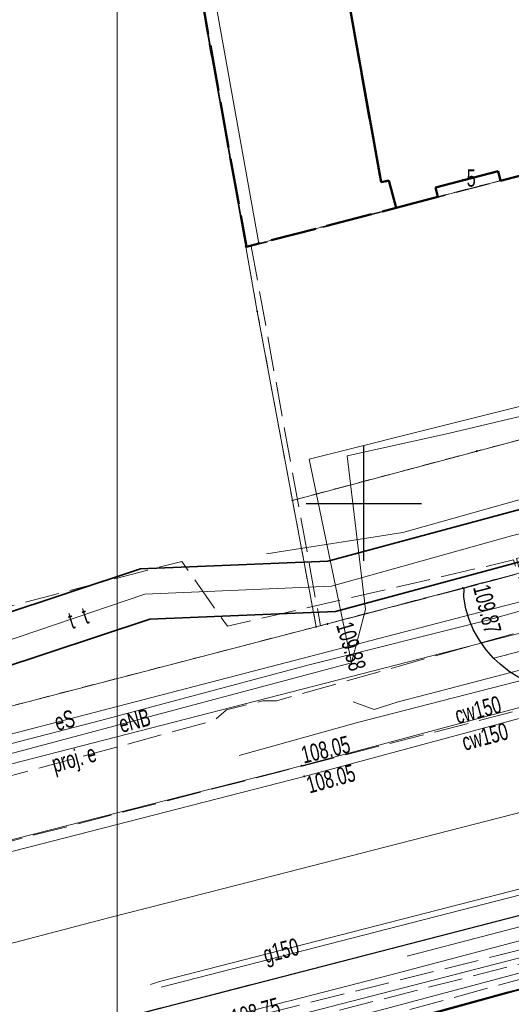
# Model space of a CAD drawing. Header units: metres. Extents: x 0 to 8432273, y 0 to 5705512.
# Tile 8 of 32: x 8403844 to 8403865, y 5705070 to 5705112. Entities that reach past the tile are written whole.
import ezdxf
from ezdxf import colors
from ezdxf.entities.mleader import LeaderData, LeaderLine
from ezdxf.enums import TextEntityAlignment as Align
from ezdxf.math import Vec2, Vec3

# ---------------------------------------------------------------- set-up
doc = ezdxf.new("R2010")
doc.units = ezdxf.units.M
doc.header["$MEASUREMENT"] = 0
for name, pattern in [('1.0_0.5', [1.5, 1, -0.5]), ('1.5_0.5', [2, 1.5, -0.5]), ('2.0_0.5', [2.5, 2, -0.5]), ('219-500', [0]), ('egbp-500', [1.5, 1, -0.5]), ('egug-500', [1, 0.5, -0.5])]:
    doc.linetypes.add(name, pattern=pattern)
doc.layers.get('0').update_dxf_attribs({"color": 250, "linetype": 'CONTINUOUS', "lineweight": 100})
for name, color, linetype in [('203-punkt graniczny', 7, 'CONTINUOUS'), ('218-kontur użytku gruntowego', 7, 'CONTINUOUS'), ('219-działka ewidencyjna', 7, 'CONTINUOUS'), ('310-podpora', 7, 'CONTINUOUS'), ('312-budynek ewidencyjny', 7, 'CONTINUOUS'), ('blok - kondygnacja podziemna', 7, 'CONTINUOUS'), ('blok - kondygnacja podziemna-Atr178', 7, 'CONTINUOUS'), ('blok - nawis', 7, 'CONTINUOUS'), ('chodnik', 7, 'CONTINUOUS'), ('jezdnia', 7, 'CONTINUOUS'), ('krawężnik', 7, 'CONTINUOUS'), ('obudowa ochronna przewodu', 7, 'CONTINUOUS'), ('pikieta sztuczna', 7, 'CONTINUOUS'), ('pikieta sztuczna-Atr2', 7, 'CONTINUOUS'), ('przewód ciepłowniczy', 7, 'CONTINUOUS'), ('przewód ciepłowniczy-Atr1', 7, 'CONTINUOUS'), ('przewód elektroenergetyczny podziemny', 7, 'CONTINUOUS'), ('przewód elektroenergetyczny podziemny - ob. projektowany', 7, 'CONTINUOUS'), ('przewód elektroenergetyczny podziemny - ob. projektowany-Atr1', 7, 'CONTINUOUS'), ('przewód elektroenergetyczny podziemny-Atr1', 7, 'CONTINUOUS'), ('przewód gazowy', 7, 'CONTINUOUS'), ('przewód gazowy-Atr1', 7, 'CONTINUOUS'), ('przewód kanalizacyjny', 7, 'CONTINUOUS'), ('przewód telekomunikacyjny podziemny', 7, 'CONTINUOUS'), ('przewód telekomunikacyjny podziemny-Atr1', 7, 'CONTINUOUS'), ('przewód wodociągowy', 7, 'CONTINUOUS'), ('rzędna', 7, 'CONTINUOUS'), ('rzędna-Atr2', 7, 'CONTINUOUS'), ('trawnik', 7, 'CONTINUOUS'), ('Wstawianie ramki sekcyjnej z opisem', 7, 'CONTINUOUS')]:
    doc.layers.add(name, color=color, linetype=linetype)
for name, color, linetype, lineweight in [('A OPIS', 7, 'CONTINUOUS', 5), ('PL_AR_01-MAPA', 7, 'CONTINUOUS', 15), ('PL_AR_01-MAPA dwg', 7, 'CONTINUOUS', 15), ('PL_AR_03-oznakowanie POR', 250, 'CONTINUOUS', 5)]:
    doc.layers.add(name, color=color, linetype=linetype, lineweight=lineweight)
doc.styles.add('Arial', font='arial.ttf')
doc.styles.get("Standard").update_dxf_attribs({"font": 'arial.ttf', "width": 0.75})
picture_1 = doc.add_image_def('image1.jpg', size_in_pixel=(7008, 9952))

# ---------------------------------------------------------------- blocks, each defined once
blk = doc.blocks.new('203')
at = {"linetype": 'Continuous', "lineweight": 0}
h = blk.add_hatch(color=0, dxfattribs=at)
edge = h.paths.add_edge_path()
edge.add_arc((0, 0), 0.045, 0, 360)
blk = doc.blocks.new('PW01')
at = {"linetype": 'Continuous', "lineweight": 13}
h = blk.add_hatch(color=0, dxfattribs=at)
edge = h.paths.add_edge_path()
edge.add_arc((0, 0), 0.045, 0, 360)
blk = doc.blocks.new('RAMKA500K')
at = {"color": 0}
for p, q in [((100, 147.5), (100, 152.5)), ((97.5, 150), (102.5, 150))]:
    blk.add_line(p, q, dxfattribs=at)
blk = doc.blocks.new('MDCP')
at = {"layer": '218-kontur użytku gruntowego', "color": 3, "linetype": 'egug-500', "lineweight": 18, "flags": 128}
for points in [[(8403844.193, 5705153.637), (8403853.383, 5705102.507)], [(8403853.733, 5705102.597), (8403886.283, 5705111.067)], [(8403886.283, 5705111.067), (8403853.733, 5705102.597)], [(8403853.383, 5705102.507), (8403853.733, 5705102.597)], [(8403853.733, 5705102.597), (8403853.383, 5705102.507)], [(8403853.383, 5705102.507), (8403853.883, 5705099.697)], [(8403855.413, 5705091.487), (8403892.483, 5705101.377)], [(8403892.483, 5705101.377), (8403855.413, 5705091.487)], [(8403853.883, 5705099.697), (8403855.413, 5705091.487)], [(8403893.513, 5705095.787), (8403856.443, 5705085.997)], [(8403856.443, 5705085.997), (8403893.513, 5705095.787)], [(8403855.413, 5705091.487), (8403856.443, 5705085.997)], [(8403856.443, 5705085.997), (8403828.203, 5705078.657)]]:
    blk.add_lwpolyline(points, dxfattribs=at)
at = {"layer": '219-działka ewidencyjna', "color": 7, "linetype": '219-500', "lineweight": 18, "flags": 128}
for points in [[(8403853.383, 5705102.507), (8403844.193, 5705153.637)], [(8403853.733, 5705102.597), (8403886.283, 5705111.067)], [(8403853.383, 5705102.507), (8403853.733, 5705102.597)], [(8403853.883, 5705099.697), (8403853.383, 5705102.507)], [(8403855.413, 5705091.487), (8403892.483, 5705101.377)], [(8403853.883, 5705099.697), (8403855.413, 5705091.487)], [(8403856.443, 5705085.997), (8403893.513, 5705095.787)], [(8403856.443, 5705085.997), (8403855.413, 5705091.487)], [(8403828.203, 5705078.657), (8403856.443, 5705085.997)]]:
    blk.add_lwpolyline(points, dxfattribs=at)
at = {"layer": '310-podpora', "color": 7, "linetype": 'Continuous', "lineweight": 18, "flags": 128}
blk.add_lwpolyline([(8403850.083, 5705121.097), (8403853.413, 5705102.507), (8403853.953, 5705102.647), (8403850.623, 5705121.237)], close=True, dxfattribs=at)
at = {"layer": '312-budynek ewidencyjny', "color": 7, "linetype": 'Continuous', "lineweight": 50, "flags": 128}
for points in [[(8403859.263, 5705105.307), (8403856.223, 5705122.307)], [(8403879.453, 5705109.307), (8403864.453, 5705105.377)], [(8403864.343, 5705105.787), (8403861.633, 5705105.087)], [(8403864.453, 5705105.377), (8403864.343, 5705105.787)], [(8403859.603, 5705105.387), (8403859.263, 5705105.307)], [(8403859.913, 5705104.197), (8403859.603, 5705105.387)], [(8403861.633, 5705105.087), (8403861.733, 5705104.677)], [(8403861.733, 5705104.677), (8403859.913, 5705104.197)]]:
    blk.add_lwpolyline(points, dxfattribs=at)
at = {"layer": 'blok - kondygnacja podziemna', "color": 7, "linetype": 'egbp-500', "lineweight": 18, "flags": 128}
blk.add_lwpolyline([(8403861.733, 5705104.677), (8403861.633, 5705105.087), (8403864.343, 5705105.787), (8403864.453, 5705105.377)], close=True, dxfattribs=at)
at = {"layer": 'blok - nawis', "color": 7, "linetype": '2.0_0.5', "lineweight": 50, "flags": 128}
blk.add_lwpolyline([(8403850.083, 5705121.097), (8403853.413, 5705102.507), (8403853.953, 5705102.647), (8403859.913, 5705104.197), (8403859.603, 5705105.387), (8403859.263, 5705105.307), (8403856.223, 5705122.307), (8403856.853, 5705122.417), (8403852.293, 5705147.947), (8403853.003, 5705148.127), (8403852.853, 5705148.707), (8403850.823, 5705148.177), (8403855.453, 5705122.257)], close=True, dxfattribs=at)
at = {"layer": 'chodnik', "color": 7, "linetype": '1.0_0.5', "lineweight": 18, "flags": 128}
blk.add_lwpolyline([(8403862.873, 5705087.677), (8403862.853, 5705087.277), (8403862.943, 5705086.777), (8403863.093, 5705086.307), (8403863.283, 5705085.847), (8403863.533, 5705085.407), (8403863.823, 5705084.997), (8403864.153, 5705084.627), (8403888.883, 5705091.097), (8403888.983, 5705091.567), (8403889.043, 5705092.067), (8403889.053, 5705092.567), (8403889.023, 5705093.067), (8403888.953, 5705093.557), (8403888.833, 5705094.047), (8403888.683, 5705094.507)], close=True, dxfattribs=at)
at = {"layer": 'jezdnia', "color": 7, "linetype": '1.5_0.5', "lineweight": 18, "flags": 128}
for points in [[(8403853.623, 5705102.527), (8403856.633, 5705086.037), (8403856.933, 5705086.117), (8403862.873, 5705087.677), (8403888.683, 5705094.507), (8403893.123, 5705095.707), (8403893.353, 5705095.757), (8403890.353, 5705112.067), (8403881.953, 5705109.957), (8403881.983, 5705109.507), (8403881.833, 5705109.037), (8403881.503, 5705108.637), (8403881.023, 5705108.387), (8403880.493, 5705108.367), (8403879.993, 5705108.557), (8403879.623, 5705108.917), (8403879.453, 5705109.307)], [(8403942.203, 5705093.317), (8403954.663, 5705096.377), (8403958.893, 5705097.627), (8403959.393, 5705097.627), (8403959.883, 5705097.597), (8403960.383, 5705097.537), (8403960.873, 5705097.437), (8403961.363, 5705097.317), (8403961.843, 5705097.177), (8403962.303, 5705096.997), (8403962.763, 5705096.797), (8403962.833, 5705096.757), (8403963.273, 5705096.527), (8403963.703, 5705096.267), (8403964.113, 5705095.977), (8403964.503, 5705095.667), (8403964.873, 5705095.337), (8403965.233, 5705094.987), (8403965.563, 5705094.617), (8403962.433, 5705110.727), (8403962.233, 5705109.847), (8403961.963, 5705109.087), (8403961.623, 5705108.477), (8403961.053, 5705107.807), (8403960.223, 5705107.207), (8403959.303, 5705106.777), (8403956.483, 5705106.047), (8403952.633, 5705105.037), (8403947.723, 5705103.757), (8403919.493, 5705096.387), (8403902.793, 5705092.147), (8403902.313, 5705092.017), (8403893.853, 5705089.837), (8403887.183, 5705088.087), (8403868.033, 5705083.077), (8403854.863, 5705079.697), (8403835.793, 5705074.777), (8403820.553, 5705070.807), (8403806.483, 5705067.127), (8403776.283, 5705059.507), (8403771.943, 5705058.277), (8403774.183, 5705049.337), (8403774.613, 5705049.587), (8403775.063, 5705049.817), (8403775.513, 5705050.037), (8403775.973, 5705050.227), (8403776.393, 5705050.387), (8403778.503, 5705050.937), (8403780.793, 5705051.557), (8403786.003, 5705052.877), (8403792.163, 5705054.497), (8403811.363, 5705059.457), (8403815.873, 5705060.527), (8403817.363, 5705060.907), (8403820.603, 5705061.857), (8403821.093, 5705061.937), (8403839.443, 5705066.577), (8403839.763, 5705066.707), (8403842.363, 5705067.547), (8403846.153, 5705068.517), (8403874.493, 5705075.837), (8403877.783, 5705076.747), (8403885.573, 5705078.677), (8403901.933, 5705082.897), (8403911.133, 5705085.347), (8403918.683, 5705087.267), (8403920.053, 5705087.587)]]:
    blk.add_lwpolyline(points, close=True, dxfattribs=at)
at = {"layer": 'krawężnik', "color": 7, "linetype": 'Continuous', "lineweight": 25, "flags": 128}
for points in [[(8403865.243, 5705083.787), (8403864.823, 5705084.057), (8403864.433, 5705084.367), (8403864.153, 5705084.627), (8403863.823, 5705084.997), (8403863.533, 5705085.407), (8403863.283, 5705085.847), (8403863.093, 5705086.307), (8403862.943, 5705086.777), (8403862.853, 5705087.277), (8403862.873, 5705087.677)], [(8403846.153, 5705068.517), (8403874.493, 5705075.837), (8403877.783, 5705076.747), (8403885.573, 5705078.677), (8403901.933, 5705082.897), (8403911.133, 5705085.347)]]:
    blk.add_lwpolyline(points, dxfattribs=at)
at = {"layer": 'obudowa ochronna przewodu', "color": 7, "linetype": 'CONTINUOUS', "lineweight": 35}
for p, q in [((8403633.558, 5705427.186), (8403632.823, 5705426.367)), ((8403634.419, 5705426.413), (8403633.558, 5705427.186)), ((8403632.088, 5705425.549), (8403632.823, 5705426.367)), ((8403636.474, 5705423.655), (8403634.419, 5705426.413)), ((8403632.788, 5705424.922), (8403632.088, 5705425.549)), ((8403634.412, 5705422.74), (8403632.788, 5705424.922)), ((8403640.129, 5705405.199), (8403636.474, 5705423.655)), ((8403637.978, 5705404.735), (8403634.412, 5705422.74)), ((8403641.142, 5705400.87), (8403640.129, 5705405.199)), ((8403638.944, 5705400.604), (8403637.978, 5705404.735)), ((8403641.213, 5705393.994), (8403641.142, 5705400.87)), ((8403639.014, 5705393.82), (8403638.944, 5705400.604)), ((8403644.866, 5705369.28), (8403641.213, 5705393.994)), ((8403642.7, 5705368.895), (8403639.014, 5705393.82)), ((8403648.335, 5705352.567), (8403644.866, 5705369.28)), ((8403646.332, 5705351.388), (8403642.7, 5705368.895)), ((8403648.644, 5705352.299), (8403648.335, 5705352.567)), ((8403650.643, 5705340.072), (8403648.644, 5705352.299)), ((8403646.603, 5705351.155), (8403646.332, 5705351.388)), ((8403648.483, 5705339.643), (8403646.603, 5705351.155)), ((8403652.761, 5705331.038), (8403650.643, 5705340.072)), ((8403650.666, 5705330.336), (8403648.483, 5705339.643)), ((8403657.697, 5705319.878), (8403652.761, 5705331.038)), ((8403655.61, 5705319.156), (8403650.666, 5705330.336)), ((8403666.796, 5705284.201), (8403657.697, 5705319.878)), ((8403664.691, 5705283.554), (8403655.61, 5705319.156)), ((8403672.832, 5705267.497), (8403666.796, 5705284.201)), ((8403670.775, 5705266.718), (8403664.691, 5705283.554)), ((8403676.006, 5705259.462), (8403672.832, 5705267.497)), ((8403674.001, 5705258.552), (8403670.775, 5705266.718)), ((8403687.79, 5705236.573), (8403676.006, 5705259.462)), ((8403685.837, 5705235.561), (8403674.001, 5705258.552)), ((8403696.912, 5705219.059), (8403687.79, 5705236.573)), ((8403694.954, 5705218.056), (8403685.837, 5705235.561)), ((8403701.936, 5705209.093), (8403696.912, 5705219.059)), ((8403699.931, 5705208.182), (8403694.954, 5705218.056)), ((8403708.449, 5705193.099), (8403701.936, 5705209.093)), ((8403706.417, 5705192.256), (8403699.931, 5705208.182)), ((8403710.585, 5705188.051), (8403708.449, 5705193.099)), ((8403708.622, 5705187.044), (8403706.417, 5705192.256)), ((8403711.275, 5705186.92), (8403710.585, 5705188.051)), ((8403709.592, 5705185.455), (8403708.622, 5705187.044)), ((8403711.965, 5705186.355), (8403711.275, 5705186.92)), ((8403713.872, 5705185.985), (8403711.965, 5705186.355)), ((8403715.532, 5705184.64), (8403713.872, 5705185.985)), ((8403711.001, 5705184.3), (8403709.592, 5705185.455)), ((8403716.361, 5705182.365), (8403715.532, 5705184.64)), ((8403712.915, 5705183.929), (8403711.001, 5705184.3)), ((8403713.675, 5705183.315), (8403712.915, 5705183.929)), ((8403714.265, 5705181.69), (8403713.675, 5705183.315)), ((8403719.044, 5705172.8), (8403716.361, 5705182.365)), ((8403716.923, 5705172.215), (8403714.265, 5705181.69)), ((8403720.024, 5705169.193), (8403719.044, 5705172.8)), ((8403717.943, 5705168.462), (8403716.923, 5705172.215)), ((8403720.968, 5705167.022), (8403720.024, 5705169.193)), ((8403718.998, 5705166.033), (8403717.943, 5705168.462)), ((8403737.821, 5705137.573), (8403720.968, 5705167.022)), ((8403735.706, 5705136.841), (8403718.998, 5705166.033)), ((8403738.02, 5705136.22), (8403737.821, 5705137.573)), ((8403735.807, 5705136.154), (8403735.706, 5705136.841)), ((8403735.491, 5705132.53), (8403735.807, 5705136.154)), ((8403737.716, 5705132.724), (8403738.02, 5705136.22)), ((8403738.017, 5705131.6), (8403737.716, 5705132.724)), ((8403735.97, 5705130.735), (8403735.491, 5705132.53)), ((8403740.256, 5705127.851), (8403738.017, 5705131.6)), ((8403738.33, 5705126.784), (8403735.97, 5705130.735)), ((8403745.85, 5705116.965), (8403740.256, 5705127.851)), ((8403743.836, 5705116.069), (8403738.33, 5705126.784)), ((8403748.408, 5705110.218), (8403745.85, 5705116.965)), ((8403746.359, 5705109.417), (8403743.836, 5705116.069)), ((8403751.825, 5705101.719), (8403748.408, 5705110.218)), ((8403749.762, 5705100.956), (8403746.359, 5705109.417)), ((8403756.972, 5705086.45), (8403751.825, 5705101.719)), ((8403754.875, 5705085.785), (8403749.762, 5705100.956)), ((8403893.94, 5705098.788), (8403890.427, 5705097.87)), ((8403895.553, 5705099.005), (8403893.94, 5705098.788)), ((8403896.839, 5705097.576), (8403895.553, 5705099.005)), ((8403890.427, 5705097.87), (8403882.073, 5705095.551)), ((8403897.348, 5705095.829), (8403896.839, 5705097.576)), ((8403894.367, 5705096.626), (8403890.999, 5705095.745)), ((8403894.694, 5705096.67), (8403894.367, 5705096.626)), ((8403894.868, 5705096.479), (8403894.694, 5705096.67)), ((8403895.238, 5705095.206), (8403894.868, 5705096.479)), ((8403902.885, 5705077.365), (8403897.348, 5705095.829)), ((8403882.073, 5705095.551), (8403879.227, 5705094.842)), ((8403890.999, 5705095.745), (8403882.634, 5705093.424)), ((8403900.742, 5705076.85), (8403895.238, 5705095.206)), ((8403879.227, 5705094.842), (8403856.945, 5705088.851)), ((8403882.634, 5705093.424), (8403879.779, 5705092.713)), ((8403879.779, 5705092.713), (8403857.282, 5705086.663)), ((8403848.813, 5705088.51), (8403835.74, 5705084.179)), ((8403856.945, 5705088.851), (8403848.813, 5705088.51)), ((8403759.217, 5705078.892), (8403756.972, 5705086.45)), ((8403857.282, 5705086.663), (8403849.214, 5705086.325)), ((8403849.214, 5705086.325), (8403836.266, 5705082.036)), ((8403757.109, 5705078.263), (8403754.875, 5705085.785)), ((8403835.74, 5705084.179), (8403828.453, 5705082.986)), ((8403828.453, 5705082.986), (8403814.34, 5705077.827)), ((8403836.266, 5705082.036), (8403829.014, 5705080.849)), ((8403829.014, 5705080.849), (8403815.007, 5705075.728)), ((8403761.089, 5705072.658), (8403759.217, 5705078.892)), ((8403758.997, 5705071.976), (8403757.109, 5705078.263)), ((8403814.34, 5705077.827), (8403791.004, 5705071.503)), ((8403892.848, 5705077.356), (8403893.939, 5705077.634)), ((8403893.939, 5705077.634), (8403895.105, 5705077.535)), ((8403895.105, 5705077.535), (8403895.629, 5705077.011)), ((8403883.438, 5705074.792), (8403892.848, 5705077.356)), ((8403895.629, 5705077.011), (8403896.911, 5705075.077)), ((8403903.496, 5705074.004), (8403902.885, 5705077.365)), ((8403901.331, 5705073.61), (8403900.742, 5705076.85)), ((8403883.729, 5705073.523), (8403893.179, 5705076.099)), ((8403893.179, 5705076.099), (8403894.047, 5705076.321)), ((8403894.047, 5705076.321), (8403894.521, 5705076.28)), ((8403894.521, 5705076.28), (8403894.618, 5705076.184)), ((8403894.618, 5705076.184), (8403895.736, 5705074.498)), ((8403815.007, 5705075.728), (8403792.583, 5705069.651)), ((8403896.911, 5705075.077), (8403897.748, 5705072.639)), ((8403880.557, 5705074.252), (8403883.438, 5705074.792)), ((8403895.736, 5705074.498), (8403896.519, 5705072.216)), ((8403874.817, 5705072.676), (8403880.557, 5705074.252)), ((8403903.496, 5705074.004), (8403902.413, 5705073.807)), ((8403880.85, 5705072.983), (8403883.729, 5705073.523)), ((8403901.331, 5705073.61), (8403902.413, 5705073.807)), ((8403864.788, 5705070.116), (8403874.817, 5705072.676)), ((8403875.15, 5705071.419), (8403880.85, 5705072.983)), ((8403761.269, 5705072.145), (8403761.089, 5705072.658)), ((8403896.519, 5705072.216), (8403897.133, 5705072.427)), ((8403897.748, 5705072.639), (8403897.133, 5705072.427)), ((8403759.597, 5705070.27), (8403758.997, 5705071.976)), ((8403761.893, 5705072.003), (8403761.269, 5705072.145)), ((8403773.982, 5705067.404), (8403761.893, 5705072.003)), ((8403791.004, 5705071.503), (8403790.651, 5705070.72)), ((8403865.119, 5705068.859), (8403875.15, 5705071.419)), ((8403790.651, 5705070.72), (8403786.461, 5705069.705)), ((8403761.254, 5705069.892), (8403759.597, 5705070.27)), ((8403785.69, 5705070.251), (8403782.242, 5705069.539)), ((8403786.461, 5705069.705), (8403785.69, 5705070.251)), ((8403857.359, 5705068.099), (8403864.788, 5705070.116)), ((8403773.404, 5705065.271), (8403761.254, 5705069.892)), ((8403782.242, 5705069.539), (8403778.721, 5705067.55)), ((8403792.583, 5705069.651), (8403792.215, 5705068.835)), ((8403792.215, 5705068.835), (8403786.006, 5705067.33)), ((8403857.667, 5705066.836), (8403865.119, 5705068.859)), ((8403855.575, 5705067.713), (8403857.359, 5705068.099)), ((8403778.721, 5705067.55), (8403777.027, 5705066.931)), ((8403785.197, 5705067.904), (8403783.025, 5705067.455)), ((8403786.006, 5705067.33), (8403785.197, 5705067.904)), ((8403855.575, 5705067.713), (8403855.713, 5705067.077)), ((8403775.393, 5705067.169), (8403773.982, 5705067.404)), ((8403776.322, 5705067.086), (8403775.393, 5705067.169)), ((8403783.025, 5705067.455), (8403779.646, 5705065.545)), ((8403777.027, 5705066.931), (8403776.322, 5705067.086)), ((8403855.851, 5705066.442), (8403855.713, 5705067.077)), ((8403855.851, 5705066.442), (8403857.667, 5705066.836)), ((8403779.646, 5705065.545), (8403777.179, 5705064.644)), ((8403775.114, 5705064.985), (8403773.404, 5705065.271)), ((8403775.985, 5705064.908), (8403775.114, 5705064.985)), ((8403777.179, 5705064.644), (8403775.985, 5705064.908))]:
    blk.add_line(p, q, dxfattribs=at)
at = {"layer": 'przewód ciepłowniczy', "color": 212, "linetype": 'Continuous', "lineweight": 18, "flags": 128}
for points in [[(8403882.983, 5705087.497), (8403868.853, 5705083.447), (8403855.813, 5705079.957), (8403833.983, 5705074.387), (8403822.013, 5705071.347), (8403819.943, 5705070.817), (8403819.443, 5705070.167), (8403819.843, 5705068.557), (8403823.273, 5705054.747), (8403823.893, 5705052.237)], [(8403883.093, 5705086.997), (8403868.913, 5705082.997), (8403855.923, 5705079.497), (8403834.013, 5705073.877), (8403821.883, 5705070.687), (8403820.313, 5705070.277), (8403820.023, 5705069.687), (8403820.293, 5705068.637), (8403823.783, 5705054.507), (8403824.323, 5705052.347)]]:
    blk.add_lwpolyline(points, dxfattribs=at)
at = {"layer": 'przewód elektroenergetyczny podziemny', "color": 1, "linetype": 'Continuous', "lineweight": 18, "flags": 128}
for points in [[(8404053.003, 5705133.087), (8404032.523, 5705127.727), (8404009.353, 5705121.727), (8403991.383, 5705117.097), (8403974.153, 5705112.767), (8403965.063, 5705110.357), (8403953.913, 5705107.437), (8403934.233, 5705102.237), (8403922.733, 5705099.317), (8403900.633, 5705093.297), (8403875.723, 5705086.837), (8403862.233, 5705083.317), (8403861.743, 5705083.187), (8403861.243, 5705083.057), (8403860.003, 5705082.737), (8403858.963, 5705082.407), (8403858.053, 5705082.737)], [(8403854.283, 5705089.167), (8403860.213, 5705090.097), (8403876.073, 5705094.557), (8403886.323, 5705097.357), (8403903.103, 5705101.907), (8403921.363, 5705106.677), (8403934.423, 5705110.117), (8403943.793, 5705112.457), (8403957.783, 5705116.147), (8403964.843, 5705117.917), (8403969.953, 5705118.947), (8403973.713, 5705119.867)], [(8403950.463, 5705116.967), (8403930.013, 5705111.687), (8403911.163, 5705106.957), (8403895.043, 5705103.007), (8403892.013, 5705102.287), (8403883.833, 5705100.337), (8403868.963, 5705096.487), (8403856.133, 5705093.277), (8403857.983, 5705084.427)], [(8403773.023, 5705063.777), (8403773.323, 5705063.257), (8403782.033, 5705065.457), (8403786.143, 5705066.497), (8403794.793, 5705068.697), (8403806.103, 5705071.397), (8403820.173, 5705074.937), (8403821.953, 5705075.377), (8403833.033, 5705078.287), (8403847.193, 5705081.957), (8403856.143, 5705084.337), (8403863.883, 5705086.277), (8403870.703, 5705088.207), (8403876.713, 5705089.717), (8403891.013, 5705093.457), (8403901.103, 5705096.057), (8403918.693, 5705100.617), (8403927.773, 5705102.987), (8403932.733, 5705104.287), (8403936.083, 5705105.157)], [(8403898.653, 5705072.827), (8403897.383, 5705077.127), (8403895.983, 5705079.687), (8403891.853, 5705095.377), (8403890.423, 5705100.997), (8403889.763, 5705100.817), (8403877.123, 5705097.947), (8403862.183, 5705094.397), (8403857.783, 5705093.417), (8403858.593, 5705086.747), (8403857.983, 5705084.427), (8403847.213, 5705081.557), (8403833.913, 5705078.007), (8403821.483, 5705074.887), (8403820.593, 5705074.657), (8403808.813, 5705071.587), (8403792.363, 5705067.317), (8403778.523, 5705064.107), (8403769.243, 5705061.807)], [(8403810.703, 5705075.757), (8403814.663, 5705076.767), (8403821.903, 5705079.417), (8403828.723, 5705081.917), (8403836.003, 5705083.107), (8403839.643, 5705084.247), (8403849.003, 5705087.417), (8403857.113, 5705087.757), (8403864.923, 5705089.947), (8403870.733, 5705091.417), (8403879.493, 5705093.767), (8403882.343, 5705094.477), (8403890.713, 5705096.807), (8403894.153, 5705097.707), (8403895.113, 5705097.827), (8403895.843, 5705097.017), (8403896.283, 5705095.507), (8403896.693, 5705094.157)], [(8403783.023, 5705065.847), (8403785.393, 5705066.507), (8403819.713, 5705075.077), (8403823.093, 5705075.927), (8403839.813, 5705080.457), (8403870.473, 5705088.427), (8403874.213, 5705088.617), (8403899.413, 5705095.217), (8403908.063, 5705097.507)], [(8403841.983, 5705066.527), (8403844.523, 5705066.947), (8403852.283, 5705068.957), (8403855.113, 5705069.697), (8403855.363, 5705069.757), (8403859.683, 5705070.877), (8403870.533, 5705073.737), (8403874.983, 5705074.897), (8403877.453, 5705075.547), (8403882.033, 5705076.697), (8403889.383, 5705078.597), (8403902.223, 5705081.917), (8403913.423, 5705084.757)], [(8403901.903, 5705095.137), (8403831.553, 5705077.047)], [(8403860.403, 5705071.677), (8403871.323, 5705074.537), (8403887.483, 5705078.747), (8403887.873, 5705079.127), (8403895.343, 5705081.007), (8403898.983, 5705081.967), (8403911.773, 5705085.327), (8403918.383, 5705087.027), (8403919.303, 5705085.967)]]:
    blk.add_lwpolyline(points, dxfattribs=at)
at = {"layer": 'przewód elektroenergetyczny podziemny - ob. projektowany', "color": 1, "linetype": '1.5_0.5', "lineweight": 18, "flags": 128}
for points in [[(8404140.933, 5705159.837), (8404150.803, 5705162.497), (8404151.113, 5705162.427), (8404137.573, 5705158.797), (8404131.063, 5705156.977), (8404129.403, 5705156.507), (8404128.213, 5705155.817), (8404121.563, 5705154.097), (8404121.443, 5705153.747), (8404121.163, 5705153.977), (8404114.243, 5705152.167), (8404118.013, 5705136.777), (8404119.603, 5705130.747), (8404086.523, 5705122.037), (8404085.733, 5705122.927), (8404085.283, 5705123.027), (8404075.823, 5705120.637), (8404071.183, 5705119.397), (8404065.023, 5705117.827), (8404054.133, 5705114.697), (8404043.623, 5705112.157), (8404022.383, 5705106.537), (8404021.633, 5705108.247), (8403999.623, 5705102.397), (8403996.233, 5705101.407), (8403995.323, 5705103.997), (8403989.303, 5705102.437), (8403989.213, 5705102.207), (8403989.593, 5705100.527), (8403986.273, 5705099.647), (8403985.483, 5705098.457), (8403981.133, 5705097.277), (8403980.023, 5705096.427), (8403977.143, 5705095.477), (8403964.333, 5705092.597), (8403960.463, 5705091.807), (8403959.533, 5705093.357), (8403957.343, 5705093.487), (8403954.423, 5705093.607), (8403954.063, 5705093.777), (8403950.643, 5705092.867), (8403931.103, 5705087.507), (8403920.163, 5705084.527), (8403920.093, 5705083.267), (8403914.583, 5705082.007), (8403913.683, 5705082.847), (8403891.773, 5705077.117), (8403889.193, 5705076.427), (8403879.393, 5705073.667), (8403875.193, 5705072.597), (8403874.533, 5705073.717), (8403852.303, 5705068.017), (8403847.183, 5705066.607), (8403841.963, 5705064.277), (8403822.943, 5705055.087), (8403818.303, 5705053.127), (8403817.893, 5705052.817), (8403817.693, 5705052.177), (8403816.893, 5705051.827), (8403814.933, 5705051.537), (8403813.193, 5705051.787), (8403804.523, 5705049.577), (8403793.353, 5705048.087), (8403787.833, 5705047.337), (8403783.833, 5705046.337), (8403782.593, 5705045.837)], [(8403732.073, 5705053.047), (8403739.083, 5705055.377), (8403741.163, 5705055.897), (8403743.963, 5705055.607), (8403746.183, 5705056.137), (8403775.223, 5705063.377), (8403776.643, 5705063.767), (8403778.613, 5705065.357), (8403783.533, 5705066.467), (8403785.993, 5705066.687), (8403787.363, 5705067.037), (8403806.993, 5705072.087), (8403813.213, 5705073.577), (8403821.253, 5705074.907), (8403832.613, 5705076.737), (8403839.863, 5705078.627), (8403852.003, 5705081.917), (8403852.543, 5705082.387), (8403854.123, 5705082.777), (8403854.723, 5705082.777), (8403900.213, 5705095.677), (8403903.203, 5705096.527), (8403914.543, 5705100.257), (8403918.373, 5705101.477), (8403947.893, 5705109.087), (8403947.993, 5705113.117), (8403956.793, 5705115.447), (8403958.373, 5705116.697), (8403975.593, 5705121.117), (8403977.853, 5705121.647), (8403984.453, 5705123.107), (8403987.883, 5705123.867), (8404041.013, 5705138.227), (8404043.403, 5705135.217), (8404050.173, 5705136.707)], [(8403783.873, 5705071.467), (8403784.293, 5705071.397), (8403785.193, 5705071.657), (8403785.723, 5705071.897), (8403819.343, 5705080.707), (8403819.633, 5705080.867), (8403820.093, 5705080.887), (8403850.603, 5705088.837), (8403852.593, 5705086.017), (8403865.013, 5705088.897), (8403866.073, 5705085.487), (8403865.153, 5705088.957), (8403868.143, 5705089.747), (8403881.293, 5705093.117), (8403881.833, 5705092.647), (8403898.133, 5705097.137), (8403898.913, 5705096.317), (8403918.713, 5705101.957), (8403926.663, 5705103.927), (8403927.983, 5705104.377), (8403943.503, 5705108.777), (8403945.633, 5705109.347), (8403952.093, 5705111.007), (8403954.023, 5705111.437), (8403954.183, 5705111.517)], [(8403927.473, 5705104.547), (8403927.623, 5705104.107), (8403931.773, 5705105.217), (8403937.043, 5705084.697), (8403915.023, 5705079.397), (8403894.873, 5705074.197), (8403892.523, 5705073.747), (8403891.403, 5705074.417), (8403886.923, 5705076.637), (8403874.353, 5705073.137), (8403843.323, 5705064.687), (8403842.873, 5705064.437), (8403842.073, 5705061.597), (8403842.073, 5705060.787), (8403826.513, 5705056.717), (8403820.783, 5705053.187), (8403816.943, 5705051.687), (8403804.513, 5705049.077), (8403787.083, 5705046.647), (8403785.743, 5705046.137), (8403784.273, 5705045.687), (8403783.823, 5705045.537), (8403779.593, 5705044.327), (8403778.743, 5705045.627)], [(8403966.923, 5705080.547), (8403966.653, 5705081.517), (8403965.503, 5705085.307), (8403964.003, 5705089.807), (8403962.693, 5705090.407), (8403951.943, 5705087.777), (8403937.623, 5705084.747), (8403937.173, 5705084.417), (8403932.383, 5705083.317), (8403914.893, 5705079.057), (8403894.863, 5705073.867), (8403892.383, 5705073.417), (8403891.323, 5705074.117), (8403885.863, 5705076.837), (8403883.183, 5705076.127), (8403873.483, 5705073.587), (8403872.503, 5705073.757), (8403852.073, 5705068.647), (8403839.743, 5705065.357), (8403839.083, 5705064.987), (8403825.843, 5705061.737), (8403784.533, 5705051.237), (8403783.573, 5705051.087)]]:
    blk.add_lwpolyline(points, dxfattribs=at)
at = {"layer": 'przewód gazowy', "color": 52, "linetype": 'Continuous', "lineweight": 18, "flags": 128}
for points in [[(8403778.023, 5705049.367), (8403827.953, 5705062.087), (8403847.283, 5705066.957), (8403886.553, 5705077.107), (8403946.173, 5705093.657), (8403949.763, 5705094.697), (8403955.273, 5705096.177)], [(8403849.253, 5705070.457), (8403849.633, 5705070.577), (8403878.553, 5705078.017), (8403884.023, 5705079.437), (8403949.203, 5705096.137), (8403955.373, 5705095.707), (8403956.423, 5705091.947), (8403958.293, 5705082.937), (8403966.923, 5705084.677), (8403977.683, 5705086.967), (8403978.433, 5705085.807), (8403978.743, 5705085.907), (8403979.053, 5705085.917)], [(8403849.703, 5705070.337), (8403884.093, 5705079.167)]]:
    blk.add_lwpolyline(points, dxfattribs=at)
at = {"layer": 'przewód kanalizacyjny', "color": 34, "linetype": 'Continuous', "lineweight": 18, "flags": 128}
blk.add_lwpolyline([(8403930.803, 5705094.927), (8403914.503, 5705090.877), (8403908.803, 5705089.317), (8403883.303, 5705082.627), (8403880.293, 5705081.837), (8403870.933, 5705079.377), (8403852.433, 5705074.627), (8403847.473, 5705073.357), (8403845.773, 5705072.917), (8403830.493, 5705068.917), (8403830.003, 5705068.797), (8403822.413, 5705066.817), (8403819.473, 5705066.047)], dxfattribs=at)
at = {"layer": 'przewód telekomunikacyjny podziemny', "color": 30, "linetype": 'Continuous', "lineweight": 18, "flags": 128}
for points in [[(8403810.703, 5705075.757), (8403814.663, 5705076.767), (8403828.723, 5705081.917), (8403836.003, 5705083.107), (8403839.643, 5705084.247), (8403849.003, 5705087.417), (8403857.113, 5705087.757), (8403864.923, 5705089.947), (8403870.733, 5705091.417), (8403879.493, 5705093.767), (8403882.343, 5705094.477), (8403890.713, 5705096.807), (8403894.153, 5705097.707), (8403895.113, 5705097.827), (8403895.843, 5705097.017), (8403896.283, 5705095.507), (8403896.693, 5705094.157), (8403901.813, 5705077.097), (8403902.413, 5705073.807)], [(8403777.663, 5705066.267), (8403779.173, 5705066.537), (8403782.623, 5705068.497), (8403785.443, 5705069.077), (8403786.223, 5705068.517), (8403791.433, 5705069.767), (8403791.793, 5705070.567), (8403810.703, 5705075.757), (8403814.663, 5705076.767), (8403828.723, 5705081.917), (8403836.003, 5705083.107), (8403839.643, 5705084.247), (8403849.003, 5705087.417), (8403857.113, 5705087.757), (8403864.923, 5705089.947), (8403870.733, 5705091.417), (8403879.493, 5705093.767), (8403882.343, 5705094.477), (8403890.713, 5705096.807), (8403894.153, 5705097.707), (8403895.113, 5705097.827), (8403895.843, 5705097.017), (8403896.283, 5705095.507), (8403896.693, 5705094.157)], [(8403823.933, 5705060.097), (8403824.653, 5705060.277), (8403855.693, 5705068.397), (8403887.273, 5705076.817), (8403914.163, 5705083.937), (8403952.263, 5705094.187), (8403956.953, 5705092.187), (8403961.953, 5705089.357), (8403962.313, 5705088.467)]]:
    blk.add_lwpolyline(points, dxfattribs=at)
at = {"layer": 'przewód wodociągowy', "color": 5, "linetype": 'Continuous', "lineweight": 18, "flags": 128}
for points in [[(8403853.093, 5705080.407), (8403858.243, 5705081.837), (8403872.953, 5705085.617), (8403893.813, 5705091.077)], [(8403845.543, 5705065.257), (8403859.403, 5705068.587), (8403871.683, 5705071.987), (8403882.213, 5705074.827), (8403887.833, 5705076.427)]]:
    blk.add_lwpolyline(points, dxfattribs=at)
at = {"layer": 'trawnik', "color": 7, "linetype": '1.0_0.5', "lineweight": 18, "flags": 128}
blk.add_lwpolyline([(8403888.883, 5705091.097), (8403864.153, 5705084.627), (8403864.433, 5705084.367), (8403864.823, 5705084.057), (8403865.243, 5705083.787), (8403865.693, 5705083.557), (8403866.153, 5705083.367), (8403887.873, 5705089.017), (8403888.063, 5705089.287), (8403888.333, 5705089.707), (8403888.553, 5705090.157), (8403888.743, 5705090.617)], close=True, dxfattribs=at)
at = {"layer": '203-punkt graniczny', "color": 7, "linetype": 'Continuous', "lineweight": 18}
for p in [(8403853.733, 5705102.597), (8403853.383, 5705102.507), (8403853.883, 5705099.697), (8403855.413, 5705091.487), (8403856.443, 5705085.997)]:
    blk.add_blockref('203', p, dxfattribs=at)
at = {"layer": 'pikieta sztuczna', "color": 7, "linetype": 'Continuous', "lineweight": 13}
for p in [(8403863.423, 5705093.627), (8403862.813, 5705087.677), (8403856.933, 5705086.117)]:
    blk.add_blockref('PW01', p, dxfattribs=at)
at = {"layer": 'rzędna', "color": 212, "linetype": 'Continuous', "lineweight": 18}
for p in [(8403855.813, 5705079.957), (8403855.923, 5705079.497)]:
    blk.add_blockref('PW01', p, dxfattribs=at)
at = {"layer": 'Wstawianie ramki sekcyjnej z opisem', "color": 7, "linetype": 'Continuous', "lineweight": 13}
blk.add_blockref('RAMKA500K', (8403758.513, 5704941.357), dxfattribs=at)
at = {"layer": 'blok - kondygnacja podziemna-Atr178', "color": 7, "width": 0.667}
blk.add_text('-5', height=0.75, dxfattribs=at).set_placement((8403862.753, 5705105.117))
at = {"layer": 'pikieta sztuczna-Atr2', "color": 7, "width": 0.667}
for s, rotation, p in [('109.87', 284.204, (8403863.253, 5705087.707)), ('109.88', 286.432, (8403857.303, 5705086.067))]:
    blk.add_text(s, height=0.75, rotation=rotation, dxfattribs=at).set_placement(p)
at = {"layer": 'przewód ciepłowniczy-Atr1', "color": 212, "width": 0.667}
blk.add_text('cw150', height=0.75, rotation=14.983, dxfattribs=at).set_placement((8403862.593, 5705081.767))
blk.add_text('cw150', height=0.75, rotation=15.08, dxfattribs=at).set_placement((8403862.703, 5705081.327), align=Align.TOP_LEFT)
at = {"layer": 'przewód elektroenergetyczny podziemny - ob. projektowany-Atr1', "color": 1, "width": 0.667}
blk.add_text('proj. e', height=0.75, rotation=15.163, dxfattribs=at).set_placement((8403844.983, 5705080.017), align=Align.MIDDLE_LEFT)
at = {"layer": 'przewód elektroenergetyczny podziemny-Atr1', "color": 1, "width": 0.667}
for s, rotation, p in [('eS', 14.559, (8403845.513, 5705081.937)), ('eNB', 14.931, (8403848.553, 5705081.917))]:
    blk.add_text(s, height=0.75, rotation=rotation, dxfattribs=at).set_placement(p, align=Align.MIDDLE_CENTER)
at = {"layer": 'przewód gazowy-Atr1', "color": 52, "width": 0.667}
blk.add_text('g150', height=0.75, rotation=14.427, dxfattribs=at).set_placement((8403854.163, 5705071.737), align=Align.MIDDLE_LEFT)
at = {"layer": 'przewód telekomunikacyjny podziemny-Atr1', "color": 30, "width": 0.667}
for rotation, p in [(18.71, (8403846.403, 5705086.487)), (17.39, (8403845.803, 5705086.277))]:
    blk.add_text('t', height=0.75, rotation=rotation, dxfattribs=at).set_placement(p, align=Align.MIDDLE_CENTER)
at = {"layer": 'rzędna-Atr2', "color": 212, "width": 0.667}
for rotation, p in [(13.646, (8403855.903, 5705080.047)), (15.556, (8403856.153, 5705078.747))]:
    blk.add_text('108.05', height=0.75, rotation=rotation, dxfattribs=at).set_placement(p)
at = {"layer": 'rzędna-Atr2', "color": 1, "width": 0.667}
blk.add_text('108.75', height=0.75, rotation=15.35, dxfattribs=at).set_placement((8403852.783, 5705068.977), align=Align.MIDDLE_LEFT)

msp = doc.modelspace()

# ---------------------------------------------------------------- block references
at = {"layer": 'PL_AR_01-MAPA dwg', "linetype": 'Continuous'}
msp.add_blockref('MDCP', (0, 0), dxfattribs=at)

# ---------------------------------------------------------------- pictures from other files: only their frames are drawn
at = {"layer": 'PL_AR_01-MAPA', "linetype": 'Continuous'}
image = msp.add_image(picture_1, insert=(8403847.799, 5705189.909), size_in_units=(148.336, 210.651), rotation=-90, dxfattribs=at)
image.dxf.flags = 7

# ---------------------------------------------------------------- leaders
at = {"layer": 'A OPIS'}
ml = msp.add_multileader_mtext('Standard', dxfattribs=at)
ml.set_content('6', color=256, style='Arial')
ml.set_leader_properties()
ml.build(insert=Vec2(0, 0))
ml.multileader.update_dxf_attribs({"text_right_attachment_type": 6, "arrow_head_size": 1.92})
ctx = ml.context
ctx.base_point, ctx.char_height, ctx.arrow_head_size, ctx.landing_gap_size, ctx.plane_origin = Vec3(8403942.708, 5705141.953, 0), 1.44, 1.92, 0.259, Vec3(8403948.496, 5705053.072, 0)
ctx.right_attachment, ctx.text_align_type = 6, 2
notes = []
notes.append((ctx, [(0, (0, 0, 0), (0, 0), (1, 0), 1, [])]))
ctx.mtext.insert, ctx.mtext.width, ctx.mtext.alignment, ctx.mtext.flow_direction = Vec3(8403943.918, 5705142.685, 0), 24.37094, 3, 5
ml = msp.add_multileader_mtext('Standard', dxfattribs=at)
ml.set_content('2', color=256, style='Arial')
ml.set_leader_properties()
ml.build(insert=Vec2(0, 0))
ml.multileader.update_dxf_attribs({"text_right_attachment_type": 6, "arrow_head_size": 1.92})
ctx = ml.context
ctx.base_point, ctx.char_height, ctx.arrow_head_size, ctx.landing_gap_size, ctx.plane_origin = Vec3(8403948.638, 5705139.348), 1.44, 1.92, 0.259, Vec3(8403957.319, 5705052.639)
ctx.right_attachment, ctx.text_align_type = 6, 2
notes.append((ctx, [(0, (0, 0, 0), (0, 0), (1, 0), 1, [])]))
ctx.mtext.insert, ctx.mtext.width, ctx.mtext.alignment, ctx.mtext.flow_direction = Vec3(8403949.851, 5705140.068), 24.37094, 3, 5
ml = msp.add_multileader_mtext('Standard', dxfattribs=at)
ml.set_content('1', color=256, style='Arial')
ml.set_leader_properties()
ml.build(insert=Vec2(0, 0))
ml.multileader.update_dxf_attribs({"text_right_attachment_type": 6, "arrow_head_size": 1.92})
ctx = ml.context
ctx.base_point, ctx.char_height, ctx.arrow_head_size, ctx.landing_gap_size, ctx.plane_origin = Vec3(8403951.937, 5705138.397), 1.44, 1.92, 0.259, Vec3(8403961.148, 5705052.408)
ctx.right_attachment, ctx.text_align_type = 6, 2
notes.append((ctx, [(0, (0, 0, 0), (0, 0), (1, 0), 1, [])]))
ctx.mtext.insert, ctx.mtext.width, ctx.mtext.alignment, ctx.mtext.flow_direction = Vec3(8403952.726, 5705139.117), 24.37094, 3, 5
ml = msp.add_multileader_mtext('Standard', dxfattribs=at)
ml.set_content('6', color=256, style='Arial')
ml.set_leader_properties()
ml.build(insert=Vec2(0, 0))
ml.multileader.update_dxf_attribs({"text_right_attachment_type": 6, "arrow_head_size": 1.92})
ctx = ml.context
ctx.base_point, ctx.char_height, ctx.arrow_head_size, ctx.landing_gap_size, ctx.plane_origin = Vec3(8403937.504, 5705138.346, 0), 1.44, 1.92, 0.259, Vec3(8403943.292, 5705049.465, 0)
ctx.right_attachment, ctx.text_align_type = 6, 2
notes.append((ctx, [(0, (0, 0, 0), (0, 0), (1, 0), 1, [])]))
ctx.mtext.insert, ctx.mtext.width, ctx.mtext.alignment, ctx.mtext.flow_direction = Vec3(8403938.714, 5705139.078, 0), 24.37094, 3, 5
ml = msp.add_multileader_mtext('Standard', dxfattribs=at)
ml.set_content('3', color=256, style='Arial')
ml.set_leader_properties()
ml.build(insert=Vec2(0, 0))
ml.multileader.update_dxf_attribs({"text_right_attachment_type": 6, "arrow_head_size": 1.92})
ctx = ml.context
ctx.base_point, ctx.char_height, ctx.arrow_head_size, ctx.landing_gap_size, ctx.plane_origin = Vec3(8403940.718, 5705133.694, 0), 1.44, 1.92, 0.259, Vec3(8403948.445, 5705046.266, 0)
ctx.right_attachment, ctx.text_align_type = 6, 2
notes.append((ctx, [(0, (0, 0, 0), (0, 0), (1, 0), 1, [])]))
ctx.mtext.insert, ctx.mtext.width, ctx.mtext.alignment, ctx.mtext.flow_direction = Vec3(8403941.92, 5705134.427, 0), 24.37094, 3, 5
ml = msp.add_multileader_mtext('Standard', dxfattribs=at)
ml.set_content('4', color=256, style='Arial')
ml.set_leader_properties()
ml.build(insert=Vec2(0, 0))
ml.multileader.update_dxf_attribs({"text_right_attachment_type": 6, "arrow_head_size": 1.92})
ctx = ml.context
ctx.base_point, ctx.char_height, ctx.arrow_head_size, ctx.landing_gap_size, ctx.plane_origin = Vec3(8403941.222, 5705131.335, 0), 1.44, 1.92, 0.259, Vec3(8403948.006, 5705043.174, 0)
ctx.right_attachment, ctx.text_align_type = 6, 2
notes.append((ctx, [(0, (0, 0, 0), (0, 0), (1, 0), 1, [])]))
ctx.mtext.insert, ctx.mtext.width, ctx.mtext.alignment, ctx.mtext.flow_direction = Vec3(8403942.477, 5705132.055, 0), 24.37094, 3, 5
ml = msp.add_multileader_mtext('Standard', dxfattribs=at)
ml.set_content('5', color=256, style='Arial')
ml.set_leader_properties()
ml.build(insert=Vec2(0, 0))
ml.multileader.update_dxf_attribs({"text_right_attachment_type": 6, "arrow_head_size": 1.92})
ctx = ml.context
ctx.base_point, ctx.char_height, ctx.arrow_head_size, ctx.landing_gap_size, ctx.plane_origin = Vec3(8403919.374, 5705102.889), 1.44, 1.92, 0.259, Vec3(8403927.101, 5705015.461)
ctx.right_attachment, ctx.text_align_type = 6, 2
notes.append((ctx, [(0, (0, 0, 0), (0, 0), (1, 0), 1, [])]))
ctx.mtext.insert, ctx.mtext.width, ctx.mtext.alignment, ctx.mtext.flow_direction = Vec3(8403920.588, 5705103.621), 24.37094, 3, 5
at = {"layer": 'PL_AR_03-oznakowanie POR', "linetype": 'Continuous'}
ml = msp.add_multileader_mtext('Standard', dxfattribs=at)
ml.set_content('B-2', color=256, style='Arial')
ml.set_leader_properties()
ml.build(insert=Vec2(0, 0))
ml.multileader.update_dxf_attribs({"text_right_attachment_type": 6, "arrow_head_size": 0.922})
ctx = ml.context
ctx.base_point, ctx.char_height, ctx.arrow_head_size, ctx.landing_gap_size, ctx.plane_origin = Vec3(8403954.33, 5705134.262), 0.6912, 0.922, 0.124, Vec3(8403953.046, 5705091.576)
ctx.right_attachment, ctx.text_align_type = 6, 1
notes.append((ctx, [(0, (0, 0, 0), (0, 0), (1, 0), 1, [])]))
ctx.mtext.insert, ctx.mtext.width, ctx.mtext.alignment, ctx.mtext.flow_direction = Vec3(8403955.145, 5705134.607), 11.69805, 2, 5
ml = msp.add_multileader_mtext('Standard', dxfattribs=at)
ml.set_content('B-2', color=256, style='Arial')
ml.set_leader_properties()
ml.build(insert=Vec2(0, 0))
ml.multileader.update_dxf_attribs({"text_right_attachment_type": 6, "arrow_head_size": 0.922})
ctx = ml.context
ctx.base_point, ctx.char_height, ctx.arrow_head_size, ctx.landing_gap_size, ctx.plane_origin = Vec3(8403955.966, 5705124.668), 0.6912, 0.922, 0.124, Vec3(8403954.682, 5705081.982)
ctx.right_attachment, ctx.text_align_type = 6, 1
notes.append((ctx, [(0, (0, 0, 0), (0, 0), (1, 0), 1, [])]))
ctx.mtext.insert, ctx.mtext.width, ctx.mtext.alignment, ctx.mtext.flow_direction = Vec3(8403956.781, 5705125.013), 11.69805, 2, 5
ml = msp.add_multileader_mtext('Standard', dxfattribs=at)
ml.set_content('B-36', color=256, style='Arial')
ml.set_leader_properties()
ml.build(insert=Vec2(0, 0))
ml.multileader.update_dxf_attribs({"text_right_attachment_type": 6, "arrow_head_size": 0.922})
ctx = ml.context
ctx.base_point, ctx.char_height, ctx.arrow_head_size, ctx.landing_gap_size, ctx.plane_origin = Vec3(8403951.818, 5705123.836), 0.6912, 0.922, 0.124, Vec3(8403949.844, 5705080.805)
ctx.right_attachment, ctx.text_align_type = 6, 1
notes.append((ctx, [(0, (0, 0, 0), (0, 0), (1, 0), 1, [])]))
ctx.mtext.insert, ctx.mtext.width, ctx.mtext.alignment, ctx.mtext.flow_direction = Vec3(8403952.905, 5705124.188), 11.69805, 2, 5
ml = msp.add_multileader_mtext('Standard', dxfattribs=at)
ml.set_content('B-36', color=256, style='Arial')
ml.set_leader_properties()
ml.build(insert=Vec2(0, 0))
ml.multileader.update_dxf_attribs({"text_right_attachment_type": 6, "arrow_head_size": 0.922})
ctx = ml.context
ctx.base_point, ctx.char_height, ctx.arrow_head_size, ctx.landing_gap_size, ctx.plane_origin = Vec3(8403915.327, 5705108.101), 0.6912, 0.922, 0.124, Vec3(8403913.353, 5705065.069)
ctx.right_attachment, ctx.text_align_type = 6, 1
notes.append((ctx, [(0, (0, 0, 0), (0, 0), (1, 0), 1, [])]))
ctx.mtext.insert, ctx.mtext.width, ctx.mtext.alignment, ctx.mtext.flow_direction = Vec3(8403916.413, 5705108.452), 11.69805, 2, 5
ml = msp.add_multileader_mtext('Standard', dxfattribs=at)
ml.set_content('C-5', color=256, style='Arial')
ml.set_leader_properties()
ml.build(insert=Vec2(0, 0))
ml.multileader.update_dxf_attribs({"text_right_attachment_type": 6, "arrow_head_size": 0.922})
ctx = ml.context
ctx.base_point, ctx.char_height, ctx.arrow_head_size, ctx.landing_gap_size, ctx.plane_origin = Vec3(8403911.846, 5705103.2), 0.6912, 0.922, 0.124, Vec3(8403909.141, 5705059.817)
ctx.right_attachment, ctx.text_align_type = 6, 1
notes.append((ctx, [(0, (0, 0, 0), (0, 0), (1, 0), 1, [])]))
ctx.mtext.insert, ctx.mtext.width, ctx.mtext.alignment, ctx.mtext.flow_direction = Vec3(8403912.705, 5705103.552), 11.69805, 2, 5
ml = msp.add_multileader_mtext('Standard', dxfattribs=at)
ml.set_content('C-5', color=256, style='Arial')
ml.set_leader_properties()
ml.build(insert=Vec2(0, 0))
ml.multileader.update_dxf_attribs({"text_right_attachment_type": 6, "arrow_head_size": 0.922})
ctx = ml.context
ctx.base_point, ctx.char_height, ctx.arrow_head_size, ctx.landing_gap_size, ctx.plane_origin = Vec3(8403911.846, 5705103.2), 0.6912, 0.922, 0.124, Vec3(8403909.141, 5705059.817)
ctx.right_attachment, ctx.text_align_type = 6, 1
notes.append((ctx, [(0, (0, 0, 0), (0, 0), (1, 0), 1, [])]))
ctx.mtext.insert, ctx.mtext.width, ctx.mtext.alignment, ctx.mtext.flow_direction = Vec3(8403912.705, 5705103.552), 11.69805, 2, 5
for ctx, leaders in notes:
    for number, flags, end, landing, length, lines in leaders:
        leader = LeaderData()
        leader.index, (leader.has_last_leader_line, leader.has_dogleg_vector, leader.attachment_direction) = number, flags
        leader.last_leader_point, leader.dogleg_vector, leader.dogleg_length = Vec3(end), Vec3(landing), length
        for number, points, colour, breaks in lines:
            line = LeaderLine()
            line.index, line.vertices, line.color, line.breaks = number, Vec3.list(points), colors.encode_raw_color(colour), breaks
            leader.lines.append(line)
        ctx.leaders.append(leader)

doc.saveas('drawing.dxf')
